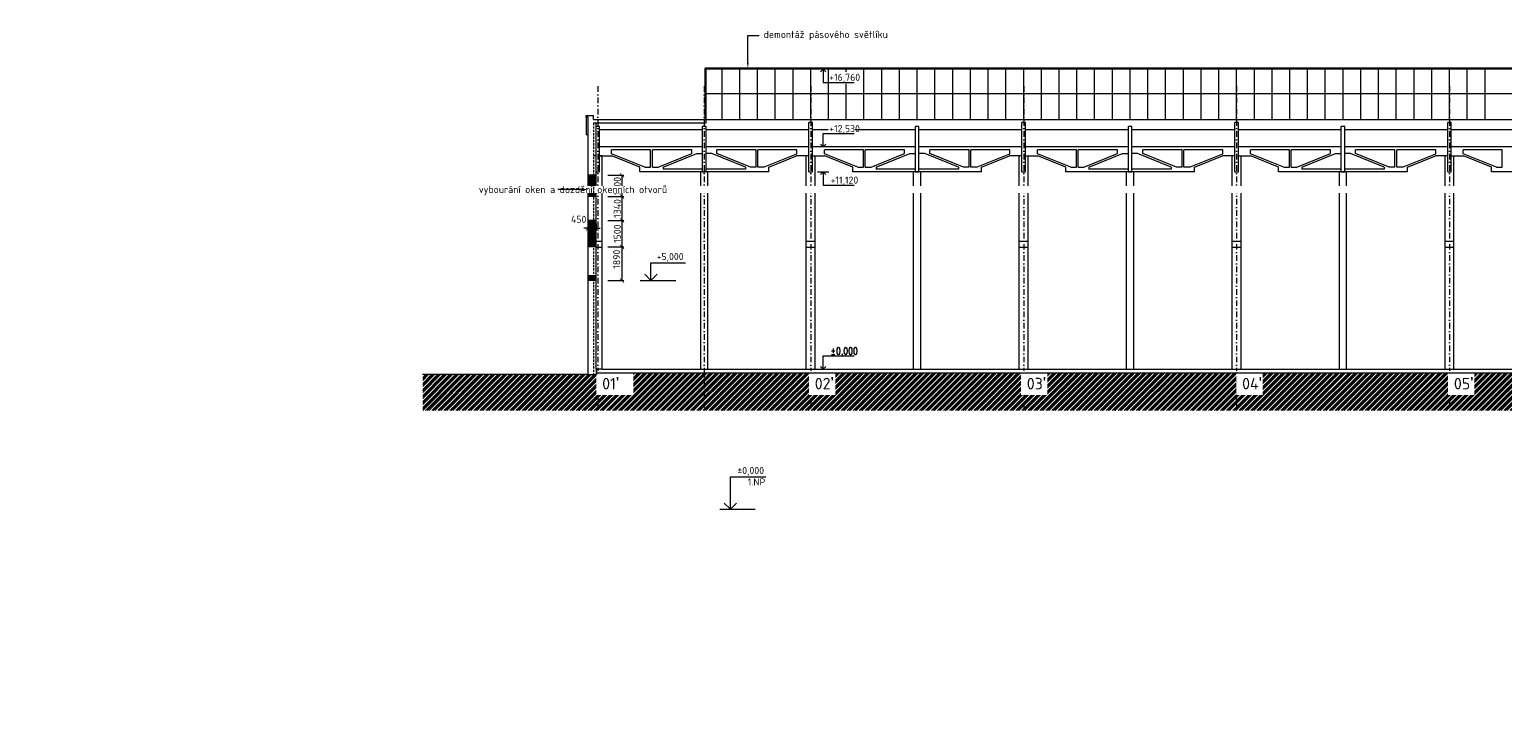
# Model space of a CAD drawing. Header units: millimetres. Extents: x -796345 to 3713765, y -2985421 to 2187451.
# Tile 182 of 256: x 273969 to 356987, y -64715 to -25485. Entities that reach past the tile are written whole.
import ezdxf
from ezdxf import colors
from ezdxf.entities.mleader import LeaderData, LeaderLine
from ezdxf.enums import TextEntityAlignment as Align
from ezdxf.math import Vec2, Vec3

# ---------------------------------------------------------------- set-up
doc = ezdxf.new("R2010")
doc.units = ezdxf.units.MM
doc.header["$PDMODE"] = 1
for name, pattern in [('CENTERX2', [101.6, 63.5, -12.7, 12.7, -12.7]), ('DASHDOT', [25.4, 12.7, -6.35, 0, -6.35]), ('DASHED', [19.05, 12.7, -6.35])]:
    doc.linetypes.add(name, pattern=pattern)
doc.layers.get('Defpoints').update_dxf_attribs({"color": 8})
for name, color, linetype, lineweight in [('A99_N_kce-pohl', 1, 'Continuous', 9), ('A99_N_koty-200', 5, 'Continuous', 5), ('A99_N_koty-vysk', 160, 'Continuous', 5), ('A99_N_leg-text', 7, 'Continuous', 9), ('A99_N_sraf', 252, 'Continuous', 0), ('A99_N_txt-popis-200', 240, 'Continuous', 5), ('A99_N_txt-popis-50', 240, 'Continuous', 9), ('A99_S_kce-demolice', 30, 'Continuous', 20), ('A99_S_kce-pohl', 7, 'Continuous', 5), ('A99_S_kce-rez-sil', 7, 'Continuous', 15), ('A99_S_kce-rez-ten', 7, 'Continuous', 9), ('A99_S_koty-200-vysk', 160, 'Continuous', 9), ('A99_S_osy', 1, 'CENTERX2', 5)]:
    doc.layers.add(name, color=color, linetype=linetype, lineweight=lineweight)
doc.styles.add('A99_kota', font='isocpeur.ttf', dxfattribs={"height": 2})
doc.styles.add('A99_popis', font='isocpeur.ttf')
doc.styles.add('ad_popis 100', font='isocpeur.ttf', dxfattribs={"height": 200})
doc.styles.add('S_T_Y_L', font='romans.shx', dxfattribs={"width": 0.8})
doc.dimstyles.new('A99_kota_200 new', dxfattribs={"dimscale": 200, "dimtxt": 2, "dimasz": 1.2, "dimexe": 0.5, "dimexo": 1.5, "dimgap": 0.3, "dimtad": 1, "dimdec": 0, "dimzin": 3, "dimdsep": 46, "dimtxsty": 'A99_kota', "dimblk": 'ARCHTICK', "dimcen": 2.5, "dimazin": 2, "dimtfac": 0.75, "dimtdec": 0, "dimtmove": 2, "dimatfit": 0, "dimfxl": 4, "dimfxlon": 1, "dimtolj": 1, "dimtzin": 0, "dimlwd": 5, "dimlwe": 5, "dimarcsym": 0})
pattern_1 = [(45, (0, 0), (-42.426407, 42.426407), []), (45, (28.284, 0), (-42.426407, 42.426407), []), (135, (48.024, 5.6), (-42.426407, -42.426407), [40, -20]), (135, (62.166, 19.74), (-42.426407, -42.426407), [40, -20])]

# ---------------------------------------------------------------- blocks, each defined once
blk = doc.blocks.new('*U23')
at = {"color": 0, "linetype": 'ByBlock', "lineweight": -2}
blk.add_line((-3, 0), (7, 0), dxfattribs=at)
for points in [[(0, 0), (0, 9.2), (0, 9.2), (10, 9.2)], [(-1.75, 1.75), (0, 0), (1.75, 1.75)]]:
    blk.add_lwpolyline(points, dxfattribs=at)
at = {"color": 0, "linetype": 'ByBlock', "lineweight": -2, "style": 'A99_kota'}
for tag, p in [('VYSKA', (9.5, 11.95)), ('POPIS', (9.5, 8.7))]:
    blk.add_attdef(tag, text='', height=2, dxfattribs=at).set_placement(p, align=Align.TOP_RIGHT)
blk = doc.blocks.new('*U36')
at = {"color": 0, "linetype": 'ByBlock', "lineweight": -2}
blk.add_line((-3, 0), (7, 0), dxfattribs=at)
for points in [[(0, 0), (0, 5), (0, 5), (9.7, 5)], [(-1.75, 1.75), (0, 0), (1.75, 1.75)]]:
    blk.add_lwpolyline(points, dxfattribs=at)
at = {"color": 0, "linetype": 'ByBlock', "lineweight": -2, "style": 'A99_kota'}
for tag, p in [('VYSKA', (9.2, 7.75)), ('POPIS', (9.2, 4.5))]:
    blk.add_attdef(tag, text='', height=2, dxfattribs=at).set_placement(p, align=Align.TOP_RIGHT)
blk = doc.blocks.new('_ArchTick')
at = {"color": 0, "linetype": 'ByBlock', "const_width": 0.15}
blk.add_lwpolyline([(-0.5, -0.5), (0.5, 0.5)], dxfattribs=at)
blk = doc.blocks.new('*D2418')
at = {"layer": 'A99_N_koty-200', "color": 0, "linetype": 'Continuous', "lineweight": 5, "transparency": 16777216}
for p, q in [((305450, -36420), (305450, -36790)), ((305900, -36425), (305900, -36790)), ((305450, -36690), (305210, -36690)), ((305450, -36690), (305900, -36690)), ((305900, -36690), (306140, -36690))]:
    blk.add_line(p, q, dxfattribs=at)
at = {"layer": 'Defpoints', "color": 0, "linetype": 'Continuous', "lineweight": 0, "transparency": 16777216}
for p in [(305450, -36120), (305900, -36125), (305900, -36690)]:
    blk.add_point(p, dxfattribs=at)
at = {"layer": 'A99_N_koty-200', "color": 0, "linetype": 'Continuous', "lineweight": 5, "transparency": 16777216, "xscale": 240, "yscale": 240, "zscale": 240}
blk.add_blockref('_ArchTick', (305450, -36690), dxfattribs=at)
at = {"layer": 'A99_N_koty-200', "color": 0, "linetype": 'Continuous', "lineweight": 5, "transparency": 16777216, "xscale": 240, "yscale": 240, "zscale": 240, "rotation": 180}
blk.add_blockref('_ArchTick', (305900, -36690), dxfattribs=at)
at = {"layer": 'A99_N_koty-200', "color": 0, "linetype": 'Continuous', "transparency": 16777216, "insert": (304920, -36185), "char_height": 400, "attachment_point": 5, "style": 'A99_kota'}
blk.add_mtext('\\A1;450', dxfattribs=at)
blk = doc.blocks.new('*D2421')
at = {"layer": 'A99_N_koty-200', "color": 0, "linetype": 'Continuous', "lineweight": 5, "transparency": 16777216}
for p, q in [((306560, -33705), (307460, -33705)), ((307360, -33705), (307360, -34905)), ((306560, -34905), (307460, -34905))]:
    blk.add_line(p, q, dxfattribs=at)
at = {"layer": 'Defpoints', "color": 0, "linetype": 'Continuous', "lineweight": 0, "transparency": 16777216}
for p in [(305900, -33705), (305900, -34905), (307360, -34905)]:
    blk.add_point(p, dxfattribs=at)
at = {"layer": 'A99_N_koty-200', "color": 0, "linetype": 'Continuous', "lineweight": 5, "transparency": 16777216, "xscale": 240, "yscale": 240, "zscale": 240}
for p, rotation in [((307360, -33705), 90), ((307360, -34905), 270)]:
    blk.add_blockref('_ArchTick', p, dxfattribs=dict(at, rotation=rotation))
at = {"layer": 'A99_N_koty-200', "color": 0, "linetype": 'Continuous', "transparency": 16777216, "insert": (307100, -34305), "char_height": 400, "attachment_point": 5, "rotation": 90, "style": 'A99_kota'}
blk.add_mtext('\\A1;1200', dxfattribs=at)
blk = doc.blocks.new('*D2424')
at = {"layer": 'A99_N_koty-200', "color": 0, "linetype": 'Continuous', "lineweight": 5, "transparency": 16777216}
for p, q in [((306560, -34905), (307460, -34905)), ((307360, -34905), (307360, -36245)), ((306560, -36245), (307460, -36245))]:
    blk.add_line(p, q, dxfattribs=at)
at = {"layer": 'Defpoints', "color": 0, "linetype": 'Continuous', "lineweight": 0, "transparency": 16777216}
for p in [(305750, -34905), (305750, -36245), (307360, -36245)]:
    blk.add_point(p, dxfattribs=at)
at = {"layer": 'A99_N_koty-200', "color": 0, "linetype": 'Continuous', "lineweight": 5, "transparency": 16777216, "xscale": 240, "yscale": 240, "zscale": 240}
for p, rotation in [((307360, -34905), 90), ((307360, -36245), 270)]:
    blk.add_blockref('_ArchTick', p, dxfattribs=dict(at, rotation=rotation))
at = {"layer": 'A99_N_koty-200', "color": 0, "linetype": 'Continuous', "transparency": 16777216, "insert": (307100, -35575), "char_height": 400, "attachment_point": 5, "rotation": 90, "style": 'A99_kota'}
blk.add_mtext('\\A1;1340', dxfattribs=at)
blk = doc.blocks.new('*D2427')
at = {"layer": 'A99_N_koty-200', "color": 0, "linetype": 'Continuous', "lineweight": 5, "transparency": 16777216}
for p, q in [((306560, -36245), (307460, -36245)), ((307360, -36245), (307360, -37745)), ((306560, -37745), (307460, -37745))]:
    blk.add_line(p, q, dxfattribs=at)
at = {"layer": 'Defpoints', "color": 0, "linetype": 'Continuous', "lineweight": 0, "transparency": 16777216}
for p in [(305750, -36245), (305750, -37745), (307360, -37745)]:
    blk.add_point(p, dxfattribs=at)
at = {"layer": 'A99_N_koty-200', "color": 0, "linetype": 'Continuous', "lineweight": 5, "transparency": 16777216, "xscale": 240, "yscale": 240, "zscale": 240}
for p, rotation in [((307360, -36245), 90), ((307360, -37745), 270)]:
    blk.add_blockref('_ArchTick', p, dxfattribs=dict(at, rotation=rotation))
at = {"layer": 'A99_N_koty-200', "color": 0, "linetype": 'Continuous', "transparency": 16777216, "insert": (307100, -36995), "char_height": 400, "attachment_point": 5, "rotation": 90, "style": 'A99_kota'}
blk.add_mtext('\\A1;1500', dxfattribs=at)
blk = doc.blocks.new('*D2430')
at = {"layer": 'A99_N_koty-200', "color": 0, "linetype": 'Continuous', "lineweight": 5, "transparency": 16777216}
for p, q in [((306560, -37745), (307460, -37745)), ((307360, -37745), (307360, -39635)), ((306560, -39635), (307460, -39635))]:
    blk.add_line(p, q, dxfattribs=at)
at = {"layer": 'Defpoints', "color": 0, "linetype": 'Continuous', "lineweight": 0, "transparency": 16777216}
for p in [(305750, -37745), (305900, -39635), (307360, -39635)]:
    blk.add_point(p, dxfattribs=at)
at = {"layer": 'A99_N_koty-200', "color": 0, "linetype": 'Continuous', "lineweight": 5, "transparency": 16777216, "xscale": 240, "yscale": 240, "zscale": 240}
for p, rotation in [((307360, -37745), 90), ((307360, -39635), 270)]:
    blk.add_blockref('_ArchTick', p, dxfattribs=dict(at, rotation=rotation))
at = {"layer": 'A99_N_koty-200', "color": 0, "linetype": 'Continuous', "transparency": 16777216, "insert": (307060, -38435), "char_height": 400, "attachment_point": 5, "rotation": 90, "style": 'A99_kota'}
blk.add_mtext('\\A1;1890', dxfattribs=at)

msp = doc.modelspace()

# ---------------------------------------------------------------- hatches: boundary and pattern name
at = {"layer": 'A99_N_sraf', "linetype": 'Continuous', "lineweight": 0, "transparency": 33554585}
h = msp.add_hatch(dxfattribs=at)
h.set_pattern_fill('ZDIVO-PLYNOSILIK', color=30, scale=0.1)
h.set_pattern_definition(pattern_1)
h.paths.add_polyline_path([(305450, -33705), (305900, -33705), (305900, -34905), (305450, -34905)])
h = msp.add_hatch(dxfattribs=at)
h.set_pattern_fill('ZDIVO-PLYNOSILIK', color=30, scale=0.1)
h.set_pattern_definition(pattern_1)
h.paths.add_polyline_path([(305450, -36245), (305900, -36245), (305900, -37745), (305450, -37745)])
h = msp.add_hatch(dxfattribs=at)
h.set_pattern_fill('ZDIVO-PLYNOSILIK', color=30, scale=0.1)
h.set_pattern_definition(pattern_1)
h.paths.add_polyline_path([(305450, -39375), (305900, -39375), (305900, -39630), (305450, -39630)])
at = {"layer": 'A99_N_sraf', "linetype": 'Continuous', "lineweight": 0}
h = msp.add_hatch(dxfattribs=at)
h.set_pattern_fill('ZEM_PUVODNI', color=256, scale=0.3, angle=90)
h.set_pattern_definition([(225, (-708875, 174330), (169.705627, -169.705627), []), (225, (-708959.85, 174330), (169.705627, -169.705627), []), (225, (-709044.7, 174330), (169.705627, -169.705627), [])])
h.paths.add_polyline_path([(296130, -44935), (296130, -46960), (455467.5, -46960), (455467.5, -45055), (451100, -45055), (451100, -44835), (305900, -44835), (305900, -44935), (305450, -44935)])

# ---------------------------------------------------------------- linework, layer by layer
at = {"layer": 'A99_N_kce-pohl', "color": 1, "linetype": 'DASHDOT', "lineweight": 5, "ltscale": 25}
msp.add_line((312000, -28685), (312000, -47075), dxfattribs=at)
at = {"layer": 'A99_S_kce-demolice'}
for p, q in [((444500, -27672.6), (312050, -27672.6)), ((312050, -30554), (312050, -27672.6)), ((444450, -27722.6), (312100, -27722.6)), ((312100, -30554), (312100, -27722.6)), ((313000, -30554), (313000, -27722.6)), ((314000, -30554), (314000, -27722.6)), ((315000, -30554), (315000, -27722.6)), ((316000, -30554), (316000, -27722.6)), ((317000, -30554), (317000, -27722.6)), ((318000, -30554), (318000, -27722.6)), ((319000, -30554), (319000, -27722.6)), ((320000, -27869.5), (320000, -27722.6)), ((321000, -30554), (321000, -27722.6)), ((322000, -30554), (322000, -27722.6)), ((323000, -30554), (323000, -27722.6)), ((324000, -30554), (324000, -27722.6)), ((325000, -30554), (325000, -27722.6)), ((326000, -30554), (326000, -27722.6)), ((327000, -30554), (327000, -27722.6)), ((328000, -30554), (328000, -27722.6)), ((329000, -30554), (329000, -27722.6)), ((330000, -30554), (330000, -27722.6)), ((331000, -30554), (331000, -27722.6)), ((332000, -30554), (332000, -27722.6)), ((333000, -30554), (333000, -27722.6)), ((334000, -30554), (334000, -27722.6)), ((335000, -30554), (335000, -27722.6)), ((336000, -30554), (336000, -27722.6)), ((337000, -30554), (337000, -27722.6)), ((338000, -30554), (338000, -27722.6)), ((339000, -30554), (339000, -27722.6)), ((340000, -30554), (340000, -27722.6)), ((341000, -30554), (341000, -27722.6)), ((342000, -30554), (342000, -27722.6)), ((343000, -30554), (343000, -27722.6)), ((344000, -30554), (344000, -27722.6)), ((345000, -30554), (345000, -27722.6)), ((346000, -30554), (346000, -27722.6)), ((347000, -30554), (347000, -27722.6)), ((348000, -30554), (348000, -27722.6)), ((349000, -30554), (349000, -27722.6)), ((350000, -30554), (350000, -27722.6)), ((351000, -30554), (351000, -27722.6)), ((352000, -30554), (352000, -27722.6)), ((353000, -30554), (353000, -27722.6)), ((354000, -30554), (354000, -27722.6)), ((355000, -30554), (355000, -27722.6)), ((356000, -30554), (356000, -27722.6)), ((320000, -30554), (320000, -28556.4)), ((312100, -29102), (444450, -29102))]:
    msp.add_line(p, q, dxfattribs=at)
at = {"layer": 'A99_S_kce-pohl'}
for p, q in [((305350, -30434.3), (305350, -31408.6)), ((312100, -30754.5), (312100, -30554)), ((312100, -30554), (444450, -30554)), ((305350, -31408.6), (305450, -31408.6)), ((305900, -33515), (305900, -30955)), ((305900, -33515), (305900, -30955)), ((306100, -30955), (305900, -30955)), ((306100, -33515), (306100, -30955)), ((306100, -33515), (306100, -30955)), ((311900, -31150.5), (306100, -31150.5)), ((311900, -33515), (311900, -30955)), ((312100, -30955), (311900, -30955)), ((312100, -33515), (312100, -30955)), ((317900, -31150.5), (312100, -31150.5)), ((317900, -33515), (317900, -30735)), ((318100, -30735), (317900, -30735)), ((317900, -33515), (317900, -30735)), ((318100, -30735), (317900, -30735)), ((318100, -33515), (318100, -30735)), ((318100, -33515), (318100, -30735)), ((318973.6, -31150.5), (318100, -31150.5)), ((323900, -31150.5), (320499.9, -31150.5)), ((323900, -33515), (323900, -30955)), ((324100, -30955), (323900, -30955)), ((324100, -33515), (324100, -30955)), ((329900, -31150.5), (324100, -31150.5)), ((329900, -33515), (329900, -30735)), ((330100, -30735), (329900, -30735)), ((329900, -33515), (329900, -30735)), ((330100, -30735), (329900, -30735)), ((330100, -33515), (330100, -30735)), ((330100, -33515), (330100, -30735)), ((335900, -31150.5), (330100, -31150.5)), ((335900, -33515), (335900, -30955)), ((336100, -30955), (335900, -30955)), ((336100, -33515), (336100, -30955)), ((341900, -31150.5), (336100, -31150.5)), ((341900, -33515), (341900, -30735)), ((342100, -30735), (341900, -30735)), ((341900, -33515), (341900, -30735)), ((342100, -30735), (341900, -30735)), ((342100, -33515), (342100, -30735)), ((342100, -33515), (342100, -30735)), ((347900, -31150.5), (342100, -31150.5)), ((347900, -33515), (347900, -30955)), ((348100, -30955), (347900, -30955)), ((348100, -33515), (348100, -30955)), ((353900, -31150.5), (348100, -31150.5)), ((353900, -33515), (353900, -30735)), ((354100, -30735), (353900, -30735)), ((353900, -33515), (353900, -30735)), ((354100, -30735), (353900, -30735)), ((354100, -33515), (354100, -30735)), ((354100, -33515), (354100, -30735)), ((359900, -31150.5), (354100, -31150.5)), ((311900, -32105), (306100, -32105)), ((308975, -32265.9), (306776.8, -32265.9)), ((306776.8, -32488.9), (306776.8, -32265.9)), ((308975, -33253.1), (308975, -32265.9)), ((311292.7, -32265.9), (309075, -32265.9)), ((309075, -33253.1), (309075, -32265.9)), ((311292.7, -32480.9), (311292.7, -32265.9)), ((317900, -32105), (312100, -32105)), ((314925, -32265.9), (312707.3, -32265.9)), ((312707.3, -32480.9), (312707.3, -32265.9)), ((314925, -33253.1), (314925, -32265.9)), ((317223.2, -32265.9), (315025, -32265.9)), ((315025, -33253.1), (315025, -32265.9)), ((317223.2, -32488.9), (317223.2, -32265.9)), ((323900, -32105), (318100, -32105)), ((318776.8, -32488.9), (318776.8, -32265.9)), ((320975, -33253.1), (320975, -32265.9)), ((323292.7, -32265.9), (321075, -32265.9)), ((321075, -33253.1), (321075, -32265.9)), ((323292.7, -32480.9), (323292.7, -32265.9)), ((329900, -32105), (324100, -32105)), ((326925, -32265.9), (324707.3, -32265.9)), ((324707.3, -32480.9), (324707.3, -32265.9)), ((326925, -33253.1), (326925, -32265.9)), ((329223.2, -32265.9), (327025, -32265.9)), ((327025, -33253.1), (327025, -32265.9)), ((329223.2, -32488.9), (329223.2, -32265.9)), ((335900, -32105), (330100, -32105)), ((332975, -32265.9), (330776.8, -32265.9)), ((330776.8, -32488.9), (330776.8, -32265.9)), ((332975, -33253.1), (332975, -32265.9)), ((335292.7, -32265.9), (333075, -32265.9)), ((333075, -33253.1), (333075, -32265.9)), ((335292.7, -32480.9), (335292.7, -32265.9)), ((341900, -32105), (336100, -32105)), ((338925, -32265.9), (336707.3, -32265.9)), ((336707.3, -32480.9), (336707.3, -32265.9)), ((338925, -33253.1), (338925, -32265.9)), ((341223.2, -32265.9), (339025, -32265.9)), ((339025, -33253.1), (339025, -32265.9)), ((341223.2, -32488.9), (341223.2, -32265.9)), ((347900, -32105), (342100, -32105)), ((344975, -32265.9), (342776.8, -32265.9)), ((342776.8, -32488.9), (342776.8, -32265.9)), ((344975, -33253.1), (344975, -32265.9)), ((347292.7, -32265.9), (345075, -32265.9)), ((345075, -33253.1), (345075, -32265.9)), ((347292.7, -32480.9), (347292.7, -32265.9)), ((353900, -32105), (348100, -32105)), ((350925, -32265.9), (348707.3, -32265.9)), ((348707.3, -32480.9), (348707.3, -32265.9)), ((350925, -33253.1), (350925, -32265.9)), ((353223.2, -32265.9), (351025, -32265.9)), ((351025, -33253.1), (351025, -32265.9)), ((353223.2, -32488.9), (353223.2, -32265.9)), ((359900, -32105), (354100, -32105)), ((356975, -32265.9), (354776.8, -32265.9)), ((354776.8, -32488.9), (354776.8, -32265.9)), ((356975, -33253.1), (356975, -32265.9)), ((305900, -32611.9), (305750, -32611.9)), ((306250, -32611.9), (306100, -32611.9)), ((306100, -32611.9), (306794.8, -32611.9)), ((306250, -44635), (306250, -32611.9)), ((306250, -44635), (306250, -32611.9)), ((308653.5, -33253.1), (306776.8, -32488.9)), ((308369.5, -33253.1), (306794.8, -32611.9)), ((309396.5, -33253.1), (311292.7, -32480.9)), ((309680.5, -33253.1), (311576.7, -32480.9)), ((311576.7, -32480.9), (311900, -32480.9)), ((312423.3, -32480.9), (312100, -32480.9)), ((314319.5, -33253.1), (312423.3, -32480.9)), ((314603.5, -33253.1), (312707.3, -32480.9)), ((315346.5, -33253.1), (317223.2, -32488.9)), ((315630.5, -33253.1), (317205.2, -32611.9)), ((317750, -32611.9), (317205.2, -32611.9)), ((317750, -44635), (317750, -32611.9)), ((317750, -44635), (317750, -32611.9)), ((317900, -32611.9), (317750, -32611.9)), ((318100, -32611.9), (318794.8, -32611.9)), ((318250, -44635), (318250, -32611.9)), ((320653.5, -33253.1), (318776.8, -32488.9)), ((320369.5, -33253.1), (318794.8, -32611.9)), ((321396.5, -33253.1), (323292.7, -32480.9)), ((321680.5, -33253.1), (323576.7, -32480.9)), ((323576.7, -32480.9), (323900, -32480.9)), ((324423.3, -32480.9), (324100, -32480.9)), ((326319.5, -33253.1), (324423.3, -32480.9)), ((326603.5, -33253.1), (324707.3, -32480.9)), ((327346.5, -33253.1), (329223.2, -32488.9)), ((327630.5, -33253.1), (329205.2, -32611.9)), ((329900, -32611.9), (329205.2, -32611.9)), ((329750, -44635), (329750, -32611.9)), ((330100, -32611.9), (330794.8, -32611.9)), ((330250, -44635), (330250, -32611.9)), ((332653.5, -33253.1), (330776.8, -32488.9)), ((332369.5, -33253.1), (330794.8, -32611.9)), ((333396.5, -33253.1), (335292.7, -32480.9)), ((333680.5, -33253.1), (335576.7, -32480.9)), ((335576.7, -32480.9), (335900, -32480.9)), ((336423.3, -32480.9), (336100, -32480.9)), ((338319.5, -33253.1), (336423.3, -32480.9)), ((338603.5, -33253.1), (336707.3, -32480.9)), ((339346.5, -33253.1), (341223.2, -32488.9)), ((339630.5, -33253.1), (341205.2, -32611.9)), ((341900, -32611.9), (341205.2, -32611.9)), ((341750, -44635), (341750, -32611.9)), ((342100, -32611.9), (342794.8, -32611.9)), ((342250, -44635), (342250, -32611.9)), ((344653.5, -33253.1), (342776.8, -32488.9)), ((344369.5, -33253.1), (342794.8, -32611.9)), ((345396.5, -33253.1), (347292.7, -32480.9)), ((345680.5, -33253.1), (347576.7, -32480.9)), ((347576.7, -32480.9), (347900, -32480.9)), ((348423.3, -32480.9), (348100, -32480.9)), ((350319.5, -33253.1), (348423.3, -32480.9)), ((350603.5, -33253.1), (348707.3, -32480.9)), ((351346.5, -33253.1), (353223.2, -32488.9)), ((351630.5, -33253.1), (353205.2, -32611.9)), ((353900, -32611.9), (353205.2, -32611.9)), ((353750, -44635), (353750, -32611.9)), ((354100, -32611.9), (354794.8, -32611.9)), ((354250, -44635), (354250, -32611.9)), ((356653.5, -33253.1), (354776.8, -32488.9)), ((356369.5, -33253.1), (354794.8, -32611.9)), ((305900, -33515), (306100, -33515)), ((308369.5, -33515), (308369.5, -33253.1)), ((315630.5, -33515), (308369.5, -33515)), ((308653.5, -33253.1), (308975, -33253.1)), ((309075, -33253.1), (309396.5, -33253.1)), ((309680.5, -33253.1), (309680.5, -33354.1)), ((311900, -33354.1), (309680.5, -33354.1)), ((311800, -44635), (311800, -33515)), ((311900, -33515), (312100, -33515)), ((314319.5, -33354.1), (312100, -33354.1)), ((312200, -44635), (312200, -33515)), ((314319.5, -33253.1), (314319.5, -33354.1)), ((314925, -33253.1), (314603.5, -33253.1)), ((315346.5, -33253.1), (315025, -33253.1)), ((315630.5, -33515), (315630.5, -33253.1)), ((317900, -33515), (318100, -33515)), ((320369.5, -33515), (320369.5, -33253.1)), ((327630.5, -33515), (320369.5, -33515)), ((320653.5, -33253.1), (320975, -33253.1)), ((321075, -33253.1), (321396.5, -33253.1)), ((321680.5, -33253.1), (321680.5, -33354.1)), ((323900, -33354.1), (321680.5, -33354.1)), ((323800, -44635), (323800, -33515)), ((323900, -33515), (324100, -33515)), ((326319.5, -33354.1), (324100, -33354.1)), ((324200, -44635), (324200, -33515)), ((326319.5, -33253.1), (326319.5, -33354.1)), ((326925, -33253.1), (326603.5, -33253.1)), ((327346.5, -33253.1), (327025, -33253.1)), ((327630.5, -33515), (327630.5, -33253.1)), ((329900, -33515), (330100, -33515)), ((332369.5, -33515), (332369.5, -33253.1)), ((339630.5, -33515), (332369.5, -33515)), ((332653.5, -33253.1), (332975, -33253.1)), ((333075, -33253.1), (333396.5, -33253.1)), ((333680.5, -33253.1), (333680.5, -33354.1)), ((335900, -33354.1), (333680.5, -33354.1)), ((335800, -44635), (335800, -33515)), ((335900, -33515), (336100, -33515)), ((338319.5, -33354.1), (336100, -33354.1)), ((336200, -44635), (336200, -33515)), ((338319.5, -33253.1), (338319.5, -33354.1)), ((338925, -33253.1), (338603.5, -33253.1)), ((339346.5, -33253.1), (339025, -33253.1)), ((339630.5, -33515), (339630.5, -33253.1)), ((341900, -33515), (342100, -33515)), ((344369.5, -33515), (344369.5, -33253.1)), ((351630.5, -33515), (344369.5, -33515)), ((344653.5, -33253.1), (344975, -33253.1)), ((345075, -33253.1), (345396.5, -33253.1)), ((345680.5, -33253.1), (345680.5, -33354.1)), ((347900, -33354.1), (345680.5, -33354.1)), ((347800, -44635), (347800, -33515)), ((347900, -33515), (348100, -33515)), ((350319.5, -33354.1), (348100, -33354.1)), ((348200, -44635), (348200, -33515)), ((350319.5, -33253.1), (350319.5, -33354.1)), ((350925, -33253.1), (350603.5, -33253.1)), ((351346.5, -33253.1), (351025, -33253.1)), ((351630.5, -33515), (351630.5, -33253.1)), ((353900, -33515), (354100, -33515)), ((356369.5, -33515), (356369.5, -33253.1)), ((363630.5, -33515), (356369.5, -33515)), ((356653.5, -33253.1), (356975, -33253.1)), ((318250, -37435.4), (317750, -37435.4)), ((318250, -37435.4), (317750, -37435.4)), ((318250, -37775), (317750, -37775)), ((318250, -37775), (317750, -37775)), ((330250, -37435.4), (329750, -37435.4)), ((330250, -37775), (329750, -37775)), ((342250, -37435.4), (341750, -37435.4)), ((342250, -37775), (341750, -37775)), ((354250, -37435.4), (353750, -37435.4)), ((354250, -37775), (353750, -37775))]:
    msp.add_line(p, q, dxfattribs=at)
for points in [[(305900, -33705), (305450, -33705)], [(305900, -34905), (305450, -34905)], [(305900, -36245), (305450, -36245)], [(305900, -37745), (305450, -37745)], [(305900, -39375), (305450, -39375)], [(305900, -39635), (305450, -39635)]]:
    msp.add_lwpolyline(points, dxfattribs=at)
at = {"layer": 'A99_S_kce-rez-sil'}
for p, q in [((305350, -30434.3), (305350, -30334)), ((305350, -30334), (305750, -30334)), ((305450, -30434.3), (305350, -30434.3)), ((305450, -44935), (305450, -30434.3)), ((305750, -30554), (305750, -30334)), ((305750, -30554), (312100, -30554)), ((305750, -30754.5), (312100, -30754.5)), ((305900, -44635), (305900, -30754.5)), ((306250, -37435.4), (305900, -37435.4)), ((306250, -37435.4), (305900, -37435.4)), ((306250, -37775), (305900, -37775)), ((306250, -37775), (305900, -37775)), ((306250, -44635), (450800, -44635)), ((305450, -44935), (296115, -44935))]:
    msp.add_line(p, q, dxfattribs=at)
msp.add_lwpolyline([(306250, -44635), (305900, -44635)], dxfattribs=at)
at = {"layer": 'A99_S_koty-200-vysk'}
for p, q in [((318696.4, -27722.6), (318546.8, -27872.6)), ((318696.4, -27722.6), (318696.4, -28471.6)), ((318696.4, -27722.6), (318845.9, -27872.6)), ((318696.4, -28471.6), (320452.9, -28471.6)), ((318696.4, -32105), (318696.4, -31356)), ((318696.4, -31356), (320452.9, -31356)), ((318696.4, -32105), (318546.8, -31955.1)), ((318696.4, -32105), (318845.9, -31955.1)), ((320975, -32265.9), (318776.8, -32265.9)), ((318379.1, -33515), (319013.7, -33515)), ((318696.4, -33515), (318546.8, -33664.9)), ((318696.4, -33515), (318696.4, -34264)), ((318696.4, -33515), (318845.9, -33664.9)), ((318696.4, -34264), (320452.9, -34264)), ((318696.4, -44635), (318696.4, -43886)), ((318696.4, -43886), (320452.9, -43886)), ((318696.4, -44635), (318546.8, -44485.1)), ((318696.4, -44635), (318845.9, -44485.1))]:
    msp.add_line(p, q, dxfattribs=at)
at = {"layer": 'A99_S_osy', "linetype": 'DASHDOT', "lineweight": 5, "ltscale": 25}
for p, q in [((306000, -28685), (306000, -47075)), ((318000, -28685), (318000, -47075)), ((330000, -28685), (330000, -47075)), ((342000, -28685), (342000, -47075)), ((354000, -28685), (354000, -47075))]:
    msp.add_line(p, q, dxfattribs=at)

# ---------------------------------------------------------------- block references
at = {"layer": 'A99_N_koty-vysk'}
ref = msp.add_blockref('*U23', (313470, -52530), dxfattribs=dict(at, xscale=200, yscale=200, zscale=200))
ref.add_attrib('VYSKA', '±0,000', dxfattribs={"layer": '0', "color": 0, "linetype": 'ByBlock', "lineweight": -2, "height": 400, "style": 'A99_kota'}).set_placement((315369.9, -50140), align=Align.TOP_RIGHT)
ref.add_attrib('POPIS_001', '1.NP', (314449.9, -51190), dxfattribs={"layer": '0', "color": 0, "linetype": 'ByBlock', "lineweight": -2, "height": 400, "style": 'A99_kota'})
at = {"layer": 'A99_S_koty-200-vysk', "xscale": 200, "yscale": 200, "zscale": 200}
msp.add_blockref('*U36', (308995, -39635), dxfattribs=at).add_auto_attribs({'VYSKA': '+5,000'})

# ---------------------------------------------------------------- texts
at = {"layer": 'A99_S_koty-200-vysk', "style": 'A99_popis'}
for s, p in [('+16,760 ', (319040.7, -28381.9)), ('+12,530', (319040.7, -31273.4)), ('+11,120 ', (319119.1, -34174.3))]:
    msp.add_text(s, height=400, dxfattribs=at).set_placement(p)
at = {"layer": 'A99_S_koty-200-vysk', "style": 'S_T_Y_L', "width": 0.8}
msp.add_text('%%P0,000', height=400, dxfattribs=at).set_placement((319119.1, -43803.4))

# ---------------------------------------------------------------- dimensions: what is measured, and where the dimension line sits
at = {"layer": 'A99_N_koty-200', "linetype": 'Continuous'}
for base, p1, p2, picture, middle in [((307360, -34905), (305900, -33705), (305900, -34905), '*D2421', (307100, -34305)), ((307360, -36245), (305750, -34905), (305750, -36245), '*D2424', (307100, -35575)), ((307360, -37745), (305750, -36245), (305750, -37745), '*D2427', (307100, -36995))]:
    dim = msp.add_linear_dim(base=base, p1=p1, p2=p2, angle=90, dimstyle='A99_kota_200 new', override={"dimscale": 0, "dimtix": 1, "dimtofl": 1, "dimtmove": 2, "dimatfit": 0}, dxfattribs=at)
    dim.commit()
    dim.dimension.update_dxf_attribs({"geometry": picture, "text_midpoint": middle})
dim = msp.add_linear_dim(base=(305900, -36690), p1=(305450, -36120), p2=(305900, -36125), dimstyle='A99_kota_200 new', override={"dimscale": 0, "dimtix": 1, "dimtofl": 1, "dimtmove": 1, "dimatfit": 0}, dxfattribs=at)
dim.commit()
dim.dimension.update_dxf_attribs({"geometry": '*D2418', "text_midpoint": (304920, -36445), "dimtype": 160})
dim = msp.add_linear_dim(base=(307360, -39635), p1=(305750, -37745), p2=(305900, -39635), angle=90, dimstyle='A99_kota_200 new', override={"dimscale": 0, "dimtix": 1, "dimtofl": 1, "dimtmove": 2, "dimatfit": 0}, dxfattribs=at)
dim.commit()
dim.dimension.update_dxf_attribs({"geometry": '*D2430', "text_midpoint": (307060, -38435), "dimtype": 160})

# ---------------------------------------------------------------- next in the draw order: texts
at = {"layer": 'A99_N_txt-popis-200', "color": 1, "lineweight": 0, "char_height": 650, "attachment_point": 1, "style": 'ad_popis 100', "bg_fill": 2}
for s, width, insert in [("01{\\fArial|b0|i0|c238|p34;\\H1.08333x;'}", 1436.482, (306245, -45065)), ("02{\\fArial|b0|i0|c238|p34;\\H1.08333x;'}", 832.5, (318225, -45065)), ("03{\\fArial|b0|i0|c238|p34;\\H1.08333x;'}", 832.5, (330175, -45065)), ("04{\\fArial|b0|i0|c238|p34;\\H1.08333x;'}", 832.5, (342310, -45065)), ("05{\\fArial|b0|i0|c238|p34;\\H1.08333x;'}", 832.5, (354245.1, -45065))]:
    msp.add_mtext_dynamic_manual_height_columns(s, width=width, gutter_width=1000, heights=[0], dxfattribs=dict(at, insert=insert))

# ---------------------------------------------------------------- next in the draw order: leaders
at = {"layer": 'A99_N_txt-popis-50', "lineweight": 9}
ml = msp.add_multileader_mtext('Standard', dxfattribs=at)
ml.set_content('\\A1;{\\C256;demontáž pásového světlíku}', color=1, style='A99_popis')
ml.set_leader_properties(color=256, linetype='ByLayer', lineweight=-1)
ml.build(insert=Vec2(0, 0))
ml.multileader.update_dxf_attribs({"dogleg_length": 1, "arrow_head_size": 300, "scale": 200})
ctx = ml.context
ctx.base_point, ctx.scale, ctx.char_height, ctx.arrow_head_size, ctx.landing_gap_size, ctx.plane_origin = Vec3(315100, -25825), 200, 400, 300, 250, Vec3(317905, -33611.2)
notes = []
notes.append((ctx, [(0, (1, 1, 0), (314455, -25825), (1, 0), 645, [(0, [(314455, -27672.6)], 0, [])])]))
ctx.mtext.insert, ctx.mtext.width, ctx.mtext.defined_height, ctx.mtext.flow_direction = Vec3(315350, -25565), 7477.425, 1693.3, 5
ctx.mtext.has_bg_fill, ctx.mtext.bg_color, ctx.mtext.bg_scale_factor, ctx.mtext.bg_transparency, ctx.mtext.use_window_bg_color = 1, -1073741824, 1, 0, 1
ml = msp.add_multileader_mtext('Standard', dxfattribs=at)
ml.set_content('\\A1;{\\C256;vybourání oken a dozdění okenních otvorů}', color=1, style='A99_popis')
ml.set_leader_properties(color=256, linetype='ByLayer', lineweight=-1)
ml.build(insert=Vec2(0, 0))
ml.multileader.update_dxf_attribs({"dogleg_length": 1, "arrow_head_size": 300, "scale": 200})
ctx = ml.context
ctx.base_point, ctx.scale, ctx.char_height, ctx.arrow_head_size, ctx.landing_gap_size, ctx.plane_origin = Vec3(299042.5, -34505.2), 200, 400, 300, 250, Vec3(301185, -45351)
notes.append((ctx, [(1, (1, 1, 0), (304327.5, -34505.2), (-1, 0), 585, [(0, [(305450, -34505)], 0, [])])]))
ctx.mtext.insert, ctx.mtext.width, ctx.mtext.defined_height, ctx.mtext.flow_direction = Vec3(299292.5, -34305.2), 4450, 1693.3, 5
ctx.mtext.has_bg_fill, ctx.mtext.bg_color, ctx.mtext.bg_scale_factor, ctx.mtext.bg_transparency, ctx.mtext.use_window_bg_color = 1, -1073741824, 1, 0, 1
for ctx, leaders in notes:
    for number, flags, end, landing, length, lines in leaders:
        leader = LeaderData()
        leader.index, (leader.has_last_leader_line, leader.has_dogleg_vector, leader.attachment_direction) = number, flags
        leader.last_leader_point, leader.dogleg_vector, leader.dogleg_length = Vec3(end), Vec3(landing), length
        for number, points, colour, breaks in lines:
            line = LeaderLine()
            line.index, line.vertices, line.color, line.breaks = number, Vec3.list(points), colors.encode_raw_color(colour), breaks
            leader.lines.append(line)
        ctx.leaders.append(leader)

# ---------------------------------------------------------------- next in the draw order: linework, layer by layer
at = {"layer": 'A99_S_kce-pohl'}
msp.add_line((305900, -44835), (450800, -44835), dxfattribs=at)
for points in [[(305900, -44635), (305900, -44935)], [(305450, -44935), (305900, -44935)]]:
    msp.add_lwpolyline(points, dxfattribs=at)
at = {"layer": 'A99_S_kce-rez-ten', "color": 7, "linetype": 'DASHED', "ltscale": 10}
msp.add_lwpolyline([(305750, -30754.5), (305750, -44935)], dxfattribs=at)

# ---------------------------------------------------------------- next in the draw order: texts
at = {"layer": 'A99_N_leg-text', "linetype": 'Continuous', "lineweight": 0, "insert": (162730, -34202.5), "char_height": 400, "attachment_point": 1, "style": 'A99_kota'}
msp.add_mtext_dynamic_manual_height_columns('\\A1;\\pi-1200,l1200,t1200,22800;^IPOZNÁMKA:\\P^INAVRŽENÉ STAVEBNÍ ÚPRAVY BYLY PROVEDENY NA ZÁKLADĚ  INVESTOREM PŘEDANÝCH ELEKTRONICKÝCH PODKLADŮ.\\P ^IPŘED PROVÁDĚNÍM STAVEBNÍCH ÚPRAV JE NUTNÉ VEŠKERÉ PRVKY PŘESNĚ ZAMĚŘIT, ZDALI JSOU V SOULADU S PROJEKTOVOU DOKUMENTACÍ A PROVÉST VIZUÁLNÍ KONTROLU.\\P^I\\P{\\fISOCPEUR|b1|i0|c238|p34;^I\\fISOCPEUR|b0|i0|c238|p34;\\LBEZPEČNOSTNÍ ZÁCHYTNÝ SYSTÉM - VIZ. SAMOSTATNÁ PŘÍLOHA D.1.1\\P}\\P^I{\\fISOCPEUR|b1|i0|c238|p34;ZPĚTNÁ MONTÁŽ FOTOVOLTAICKÉ ELEKTRÁRNY ZE STÁVAJÍCÍCH SOLÁRNÍCH PANELŮ A STÁVAJÍCI NOSNÉ KONSTRUKCE, PŘIZPŮSOBENÉ NOVÉMU DISPOZIČNÍMU ŘEŠENÍ, BUDE PROVEDENA NA STAVBĚ PODLE POSTUPU STANOVENÝM V PLÁNU ORGANIZACE VÝSTAVBY (POV).}', width=19240, gutter_width=2000, heights=[0], dxfattribs=at)

doc.saveas('drawing.dxf')
